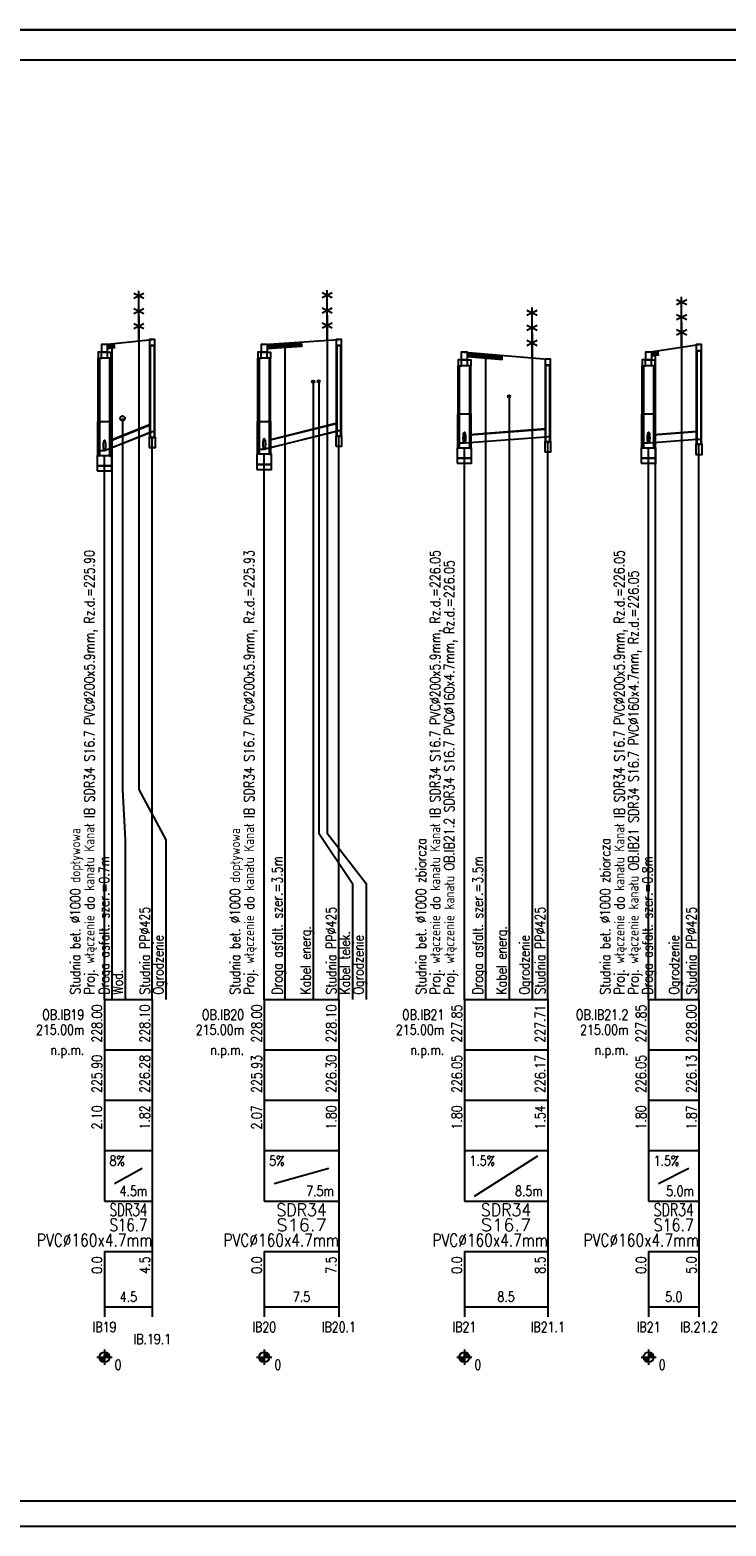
# Model space of a CAD drawing. Header units: metres. Extents: x -25 to 2175, y -3394 to -342.
# Tile 4 of 52: x 296 to 434, y -2877 to -2580. Entities that reach past the tile are written whole.
import ezdxf
from ezdxf.enums import TextEntityAlignment as Align

# ---------------------------------------------------------------- set-up
doc = ezdxf.new("R2010")
doc.units = ezdxf.units.M
doc.header["$LTSCALE"] = 0.2
doc.layers.get('0').update_dxf_attribs({"color": 8, "linetype": 'CONTINUOUS'})
for name, color, linetype in [('Linie_tabeli', 7, 'CONTINUOUS'), ('Pompownia_P8_Liczby', 7, 'CONTINUOUS'), ('Pompownia_P8_Linie_opisowe', 7, 'CONTINUOUS'), ('Pompownia_P8_Linie_tabeli', 7, 'CONTINUOUS'), ('Pompownia_P8_Odcinki', 7, 'CONTINUOUS'), ('Pompownia_P8_Opis_PZ', 7, 'CONTINUOUS'), ('Pompownia_P8_Opis_uzbr_n', 7, 'CONTINUOUS'), ('Pompownia_P8_Opis_wl', 7, 'CONTINUOUS'), ('Pompownia_P8_Teren_istn', 3, 'CONTINUOUS'), ('Pompownia_P8_Uzbr_nadz', 7, 'CONTINUOUS'), ('Pompownia_P8_Uzbr_podz', 7, 'CONTINUOUS'), ('Pompownia_P8_Wezly', 7, 'CONTINUOUS'), ('warstwa_nr_0', 8, 'CONTINUOUS')]:
    doc.layers.add(name, color=color, linetype=linetype)
doc.styles.get("Standard").update_dxf_attribs({"font": 'simplex.shx'})

msp = doc.modelspace()

# ---------------------------------------------------------------- linework, layer by layer
msp.add_line((-24.71, -2579.92), (1275.29, -2579.92))
at = {"layer": 'Linie_tabeli'}
msp.add_lwpolyline([(0.29, -2871.92), (1269.29, -2871.92), (1269.29, -2585.92), (0.29, -2585.92)], close=True, dxfattribs=at)
at = {"layer": 'Pompownia_P8_Liczby'}
for p, q in [((310.8, -2841.9), (310.8, -2844.9)), ((342.48, -2841.9), (342.48, -2844.9)), ((382.18, -2841.9), (382.18, -2844.9)), ((418.72, -2841.9), (418.72, -2844.9)), ((309.3, -2843.4), (312.3, -2843.4)), ((309.8, -2843.47), (311.8, -2843.33)), ((309.81, -2843.54), (311.79, -2843.27)), ((309.82, -2843.61), (311.78, -2843.2)), ((309.84, -2843.68), (311.76, -2843.13)), ((309.86, -2843.75), (311.74, -2843.06)), ((309.89, -2843.81), (311.71, -2843)), ((309.92, -2843.87), (311.68, -2842.94)), ((309.95, -2843.93), (311.65, -2842.87)), ((309.99, -2843.99), (311.61, -2842.82)), ((310.03, -2844.05), (311.57, -2842.76)), ((310.08, -2844.1), (311.52, -2842.71)), ((310.13, -2844.15), (311.47, -2842.66)), ((310.18, -2844.19), (311.42, -2842.62)), ((310.24, -2844.23), (311.36, -2842.58)), ((310.3, -2844.27), (311.3, -2842.54)), ((310.36, -2844.3), (311.24, -2842.51)), ((310.42, -2844.33), (311.17, -2842.48)), ((310.49, -2844.36), (311.11, -2842.45)), ((310.56, -2844.37), (311.04, -2842.43)), ((310.63, -2844.39), (310.97, -2842.42)), ((310.69, -2844.4), (310.9, -2842.41)), ((310.76, -2844.4), (310.83, -2842.41)), ((340.98, -2843.4), (343.98, -2843.4)), ((341.48, -2843.47), (343.48, -2843.33)), ((341.49, -2843.54), (343.47, -2843.27)), ((341.5, -2843.61), (343.46, -2843.2)), ((341.52, -2843.68), (343.44, -2843.13)), ((341.54, -2843.75), (343.42, -2843.06)), ((341.57, -2843.81), (343.39, -2843)), ((341.6, -2843.87), (343.36, -2842.94)), ((341.63, -2843.93), (343.33, -2842.87)), ((341.67, -2843.99), (343.29, -2842.82)), ((341.71, -2844.05), (343.25, -2842.76)), ((341.76, -2844.1), (343.2, -2842.71)), ((341.81, -2844.15), (343.15, -2842.66)), ((341.86, -2844.19), (343.1, -2842.62)), ((341.92, -2844.23), (343.04, -2842.58)), ((341.98, -2844.27), (342.98, -2842.54)), ((342.04, -2844.3), (342.92, -2842.51)), ((342.11, -2844.33), (342.86, -2842.48)), ((342.17, -2844.36), (342.79, -2842.45)), ((342.24, -2844.37), (342.72, -2842.43)), ((342.31, -2844.39), (342.65, -2842.42)), ((342.38, -2844.4), (342.59, -2842.41)), ((342.45, -2844.4), (342.52, -2842.41)), ((380.68, -2843.4), (383.68, -2843.4)), ((381.18, -2843.47), (383.17, -2843.33)), ((381.19, -2843.54), (383.17, -2843.27)), ((381.2, -2843.61), (383.16, -2843.2)), ((381.22, -2843.68), (383.14, -2843.13)), ((381.24, -2843.75), (383.12, -2843.06)), ((381.26, -2843.81), (383.09, -2843)), ((381.29, -2843.87), (383.06, -2842.94)), ((381.33, -2843.93), (383.02, -2842.87)), ((381.37, -2843.99), (382.99, -2842.82)), ((381.41, -2844.05), (382.94, -2842.76)), ((381.46, -2844.1), (382.9, -2842.71)), ((381.51, -2844.15), (382.85, -2842.66)), ((381.56, -2844.19), (382.79, -2842.62)), ((381.62, -2844.23), (382.74, -2842.58)), ((381.68, -2844.27), (382.68, -2842.54)), ((381.74, -2844.3), (382.62, -2842.51)), ((381.8, -2844.33), (382.55, -2842.48)), ((381.87, -2844.36), (382.49, -2842.45)), ((381.94, -2844.37), (382.42, -2842.43)), ((382, -2844.39), (382.35, -2842.42)), ((382.07, -2844.4), (382.28, -2842.41)), ((382.14, -2844.4), (382.21, -2842.41)), ((417.22, -2843.4), (420.22, -2843.4)), ((417.72, -2843.47), (419.72, -2843.33)), ((417.73, -2843.54), (419.71, -2843.27)), ((417.74, -2843.61), (419.7, -2843.2)), ((417.76, -2843.68), (419.68, -2843.13)), ((417.78, -2843.75), (419.66, -2843.06)), ((417.81, -2843.81), (419.63, -2843)), ((417.84, -2843.87), (419.6, -2842.94)), ((417.87, -2843.93), (419.57, -2842.87)), ((417.91, -2843.99), (419.53, -2842.82)), ((417.96, -2844.05), (419.49, -2842.76)), ((418, -2844.1), (419.44, -2842.71)), ((418.05, -2844.15), (419.39, -2842.66)), ((418.11, -2844.19), (419.34, -2842.62)), ((418.16, -2844.23), (419.28, -2842.58)), ((418.22, -2844.27), (419.22, -2842.54)), ((418.28, -2844.3), (419.16, -2842.51)), ((418.35, -2844.33), (419.1, -2842.48)), ((418.41, -2844.36), (419.03, -2842.45)), ((418.48, -2844.37), (418.96, -2842.43)), ((418.55, -2844.39), (418.89, -2842.42)), ((418.62, -2844.4), (418.83, -2842.41)), ((418.69, -2844.4), (418.76, -2842.41))]:
    msp.add_line(p, q, dxfattribs=at)
for centre in [(310.8, -2843.4), (342.48, -2843.4), (382.18, -2843.4), (418.72, -2843.4)]:
    msp.add_circle(centre, 1, dxfattribs=at)
at = {"layer": 'Pompownia_P8_Linie_opisowe'}
for p, q in [((395.6, -2640.04), (395.6, -2772.4)), ((425.28, -2637.92), (425.28, -2772.4)), ((312.22, -2642.25), (312.22, -2772.4)), ((346.58, -2642.13), (346.58, -2772.4)), ((386.34, -2644.26), (386.34, -2772.4)), ((420, -2643.71), (420, -2772.4)), ((352.18, -2649.75), (352.18, -2772.4)), ((391.04, -2652.65), (391.04, -2772.4))]:
    msp.add_line(p, q, dxfattribs=at)
for points in [[(317.62, -2636.69), (317.62, -2730.68), (322.98, -2740.68), (322.98, -2772.4)], [(354.98, -2636.56), (354.98, -2739.36), (362.68, -2749.36), (362.68, -2772.4)], [(353.28, -2649.67), (353.28, -2739.36), (359.98, -2749.36), (359.98, -2772.4)], [(314.38, -2657.03), (314.38, -2730.68), (314.92, -2740.68), (314.92, -2772.4)]]:
    msp.add_lwpolyline(points, dxfattribs=at)
at = {"layer": 'Pompownia_P8_Linie_tabeli'}
for p, q in [((310.8, -2772.4), (320.28, -2772.4)), ((310.8, -2772.4), (310.8, -2802.4)), ((310.8, -2772.4), (310.8, -2812.4)), ((320.28, -2772.4), (320.28, -2802.4)), ((320.28, -2772.4), (320.28, -2833.4)), ((342.48, -2772.4), (357.28, -2772.4)), ((342.48, -2772.4), (342.48, -2802.4)), ((342.48, -2772.4), (342.48, -2812.4)), ((357.28, -2772.4), (357.28, -2802.4)), ((357.28, -2772.4), (357.28, -2833.4)), ((382.18, -2772.4), (398.72, -2772.4)), ((382.18, -2772.4), (382.18, -2802.4)), ((382.18, -2772.4), (382.18, -2812.4)), ((398.72, -2772.4), (398.72, -2802.4)), ((398.72, -2772.4), (398.72, -2833.4)), ((418.72, -2772.4), (428.71, -2772.4)), ((418.72, -2772.4), (418.72, -2802.4)), ((418.72, -2772.4), (418.72, -2812.4)), ((428.71, -2772.4), (428.71, -2802.4)), ((428.71, -2772.4), (428.71, -2833.4)), ((310.8, -2782.4), (320.28, -2782.4)), ((342.48, -2782.4), (357.28, -2782.4)), ((382.18, -2782.4), (398.72, -2782.4)), ((418.72, -2782.4), (428.71, -2782.4)), ((310.8, -2792.4), (320.28, -2792.4)), ((342.48, -2792.4), (357.28, -2792.4)), ((382.18, -2792.4), (398.72, -2792.4)), ((418.72, -2792.4), (428.71, -2792.4)), ((310.8, -2802.4), (320.28, -2802.4)), ((310.8, -2802.4), (310.8, -2812.4)), ((320.28, -2802.4), (320.28, -2812.4)), ((342.48, -2802.4), (357.28, -2802.4)), ((342.48, -2802.4), (342.48, -2812.4)), ((357.28, -2802.4), (357.28, -2812.4)), ((382.18, -2802.4), (398.72, -2802.4)), ((382.18, -2802.4), (382.18, -2812.4)), ((384.18, -2811.4), (396.72, -2803.4)), ((398.72, -2802.4), (398.72, -2812.4)), ((418.72, -2802.4), (428.71, -2802.4)), ((418.72, -2802.4), (418.72, -2812.4)), ((428.71, -2802.4), (428.71, -2812.4)), ((312.8, -2808.9), (318.28, -2805.9)), ((344.48, -2808.9), (355.28, -2805.9)), ((420.72, -2808.9), (426.71, -2805.9)), ((310.8, -2812.4), (320.28, -2812.4)), ((320.28, -2812.4), (320.28, -2822.4)), ((342.48, -2812.4), (357.28, -2812.4)), ((357.28, -2812.4), (357.28, -2822.4)), ((382.18, -2812.4), (398.72, -2812.4)), ((398.72, -2812.4), (398.72, -2822.4)), ((418.72, -2812.4), (428.71, -2812.4)), ((428.71, -2812.4), (428.71, -2822.4)), ((310.8, -2822.4), (320.28, -2822.4)), ((310.8, -2822.4), (310.8, -2835.4)), ((310.8, -2822.4), (310.8, -2833.4)), ((320.28, -2822.4), (320.28, -2835.4)), ((342.48, -2822.4), (357.28, -2822.4)), ((342.48, -2822.4), (342.48, -2835.4)), ((342.48, -2822.4), (342.48, -2833.4)), ((357.28, -2822.4), (357.28, -2835.4)), ((382.18, -2822.4), (398.72, -2822.4)), ((382.18, -2822.4), (382.18, -2835.4)), ((382.18, -2822.4), (382.18, -2833.4)), ((398.72, -2822.4), (398.72, -2835.4)), ((418.72, -2822.4), (428.71, -2822.4)), ((418.72, -2822.4), (418.72, -2835.4)), ((418.72, -2822.4), (418.72, -2833.4)), ((428.71, -2822.4), (428.71, -2835.4)), ((310.8, -2833.4), (320.28, -2833.4)), ((342.48, -2833.4), (357.28, -2833.4)), ((382.18, -2833.4), (398.72, -2833.4)), ((418.72, -2833.4), (428.71, -2833.4))]:
    msp.add_line(p, q, dxfattribs=at)
for points in [[(320.28, -2772.4), (320.28, -2660.81)], [(357.28, -2772.4), (357.28, -2660.56)], [(382.18, -2772.4), (382.18, -2662.92)], [(398.72, -2772.4), (398.72, -2661.69)], [(418.72, -2772.4), (418.72, -2662.92)], [(428.71, -2772.4), (428.71, -2662.18)], [(310.8, -2772.4), (310.8, -2664.46)], [(342.48, -2772.4), (342.48, -2664.17)]]:
    msp.add_lwpolyline(points, dxfattribs=at)
at = {"layer": 'Pompownia_P8_Odcinki'}
for points in [[(343.48, -2661.39), (356.85, -2658.05), (356.85, -2658), (343.48, -2661.34)], [(311.8, -2661.53), (319.86, -2658.31), (319.86, -2658.26), (311.8, -2661.48)], [(311.8, -2663.04), (319.86, -2659.81), (319.86, -2659.86), (311.8, -2663.08)], [(343.48, -2662.9), (356.85, -2659.56), (356.85, -2659.6), (343.48, -2662.94)], [(383.18, -2660.32), (398.3, -2659.18), (398.3, -2659.14), (383.18, -2660.27)], [(383.18, -2661.82), (398.3, -2660.69), (398.3, -2660.74), (383.18, -2661.87)], [(419.72, -2660.32), (428.29, -2659.67), (428.29, -2659.63), (419.72, -2660.27)], [(419.72, -2661.82), (428.29, -2661.18), (428.29, -2661.23), (419.72, -2661.87)]]:
    msp.add_lwpolyline(points, close=True, dxfattribs=at)
at = {"layer": 'Pompownia_P8_Opis_wl'}
for centre, major_axis in [((342.48, -2662.15), (0, -1.1)), ((382.18, -2660.9), (0, -1.1)), ((382.18, -2660.9), (0, -1)), ((382.18, -2661.14), (0, -0.8)), ((382.18, -2661.14), (0, -0.753)), ((418.72, -2660.9), (0, -1.1)), ((418.72, -2660.9), (0, -1)), ((418.72, -2661.14), (0, -0.8)), ((418.72, -2661.14), (0, -0.753)), ((310.8, -2662.44), (0, -1.1)), ((310.8, -2662.44), (0, -1)), ((342.48, -2662.15), (0, -1))]:
    msp.add_ellipse(centre, major_axis=major_axis, ratio=0.2, dxfattribs=at)
at = {"layer": 'Pompownia_P8_Teren_istn'}
for points in [[(310.8, -2642.4), (320.28, -2641.4)], [(342.48, -2642.4), (357.28, -2641.4)], [(418.72, -2643.9), (428.71, -2642.4)], [(382.18, -2643.9), (398.72, -2645.3)]]:
    msp.add_lwpolyline(points, dxfattribs=at)
at = {"layer": 'Pompownia_P8_Uzbr_nadz'}
for p, q in [((316.62, -2633.19), (318.62, -2632.19)), ((316.62, -2632.19), (318.62, -2633.19)), ((317.62, -2641.69), (317.62, -2631.69)), ((353.98, -2633.06), (355.98, -2632.06)), ((353.98, -2632.06), (355.98, -2633.06)), ((354.98, -2641.56), (354.98, -2631.56)), ((424.28, -2634.42), (426.28, -2633.42)), ((424.28, -2633.42), (426.28, -2634.42)), ((425.28, -2642.92), (425.28, -2632.92)), ((316.62, -2636.19), (318.62, -2635.19)), ((316.62, -2635.19), (318.62, -2636.19)), ((353.98, -2636.06), (355.98, -2635.06)), ((353.98, -2635.06), (355.98, -2636.06)), ((394.6, -2636.54), (396.6, -2635.54)), ((394.6, -2635.54), (396.6, -2636.54)), ((395.6, -2645.04), (395.6, -2635.04)), ((424.28, -2637.42), (426.28, -2636.42)), ((424.28, -2636.42), (426.28, -2637.42)), ((316.62, -2639.19), (318.62, -2638.19)), ((316.62, -2638.19), (318.62, -2639.19)), ((353.98, -2639.06), (355.98, -2638.06)), ((353.98, -2638.06), (355.98, -2639.06)), ((394.6, -2639.54), (396.6, -2638.54)), ((394.6, -2638.54), (396.6, -2639.54)), ((424.28, -2640.42), (426.28, -2639.42)), ((424.28, -2639.42), (426.28, -2640.42)), ((394.6, -2642.54), (396.6, -2641.54)), ((394.6, -2641.54), (396.6, -2642.54))]:
    msp.add_line(p, q, dxfattribs=at)
for points in [[(311.52, -2642.83, 1, 1, 0), (312.92, -2642.68, 1, 1, 0)], [(343.08, -2642.86, 1, 1, 0), (350.08, -2642.39, 1, 1, 0)], [(382.84, -2644.46, 1, 1, 0), (389.84, -2645.05, 1, 1, 0)], [(419.2, -2644.33, 1, 1, 0), (420.8, -2644.09, 1, 1, 0)]]:
    msp.add_lwpolyline(points, format="xyseb", dxfattribs=at)
at = {"layer": 'Pompownia_P8_Uzbr_podz'}
for centre, radius in [((352.18, -2649.75), 0.25), ((353.28, -2649.67), 0.25), ((391.04, -2652.65), 0.25), ((314.38, -2657.03), 0.472), ((314.38, -2657.03), 0.45)]:
    msp.add_circle(centre, radius, dxfattribs=at)
at = {"layer": 'Pompownia_P8_Wezly'}
for p, q in [((311.4, -2643.9), (310.2, -2643.9)), ((311.4, -2645.1), (310.2, -2645.1)), ((343.08, -2643.9), (341.88, -2643.9)), ((343.08, -2645.1), (341.88, -2645.1)), ((382.78, -2645.4), (381.58, -2645.4)), ((419.32, -2645.4), (418.12, -2645.4)), ((382.78, -2646.6), (381.58, -2646.6)), ((419.32, -2646.6), (418.12, -2646.6)), ((311.92, -2657.7), (309.68, -2657.7)), ((343.6, -2657.7), (341.36, -2657.7)), ((383.3, -2656.2), (381.06, -2656.2)), ((419.84, -2656.2), (417.6, -2656.2))]:
    msp.add_line(p, q, dxfattribs=at)
for points in [[(310.18, -2643.9), (311.42, -2643.9), (311.42, -2642.4), (310.18, -2642.4)], [(319.75, -2642.6), (320.81, -2642.6), (320.81, -2641.4), (319.75, -2641.4)], [(319.75, -2660.81), (320.81, -2660.81), (320.81, -2642.6), (319.75, -2642.6)], [(319.86, -2660.81), (320.71, -2660.81), (320.71, -2642.6), (319.86, -2642.6)], [(341.86, -2643.9), (343.1, -2643.9), (343.1, -2642.4), (341.86, -2642.4)], [(356.75, -2642.6), (357.81, -2642.6), (357.81, -2641.4), (356.75, -2641.4)], [(356.75, -2660.56), (357.81, -2660.56), (357.81, -2642.6), (356.75, -2642.6)], [(356.85, -2660.56), (357.7, -2660.56), (357.7, -2642.6), (356.85, -2642.6)], [(428.18, -2643.6), (429.24, -2643.6), (429.24, -2642.4), (428.18, -2642.4)], [(310.2, -2643.9), (309.55, -2643.9), (309.55, -2645.1), (310.2, -2645.1)], [(309.8, -2657.7), (309.55, -2657.7), (309.55, -2645.1), (309.8, -2645.1)], [(311.4, -2643.9), (312.05, -2643.9), (312.05, -2645.1), (311.4, -2645.1)], [(311.8, -2657.7), (312.05, -2657.7), (312.05, -2645.1), (311.8, -2645.1)], [(341.88, -2643.9), (341.23, -2643.9), (341.23, -2645.1), (341.88, -2645.1)], [(341.48, -2657.7), (341.23, -2657.7), (341.23, -2645.1), (341.48, -2645.1)], [(343.08, -2643.9), (343.73, -2643.9), (343.73, -2645.1), (343.08, -2645.1)], [(343.48, -2657.7), (343.73, -2657.7), (343.73, -2645.1), (343.48, -2645.1)], [(381.58, -2645.4), (380.93, -2645.4), (380.93, -2646.6), (381.58, -2646.6)], [(381.55, -2645.4), (382.8, -2645.4), (382.8, -2643.9), (381.55, -2643.9)], [(382.78, -2645.4), (383.43, -2645.4), (383.43, -2646.6), (382.78, -2646.6)], [(398.19, -2646.5), (399.25, -2646.5), (399.25, -2645.3), (398.19, -2645.3)], [(418.12, -2645.4), (417.47, -2645.4), (417.47, -2646.6), (418.12, -2646.6)], [(418.1, -2645.4), (419.35, -2645.4), (419.35, -2643.9), (418.1, -2643.9)], [(419.32, -2645.4), (419.97, -2645.4), (419.97, -2646.6), (419.32, -2646.6)], [(428.18, -2662.18), (429.24, -2662.18), (429.24, -2643.6), (428.18, -2643.6)], [(428.29, -2662.18), (429.14, -2662.18), (429.14, -2643.6), (428.29, -2643.6)], [(381.18, -2656.2), (380.93, -2656.2), (380.93, -2646.6), (381.18, -2646.6)], [(383.18, -2656.2), (383.43, -2656.2), (383.43, -2646.6), (383.18, -2646.6)], [(398.19, -2661.69), (399.25, -2661.69), (399.25, -2646.5), (398.19, -2646.5)], [(398.3, -2661.69), (399.15, -2661.69), (399.15, -2646.5), (398.3, -2646.5)], [(417.72, -2656.2), (417.47, -2656.2), (417.47, -2646.6), (417.72, -2646.6)], [(419.72, -2656.2), (419.97, -2656.2), (419.97, -2646.6), (419.72, -2646.6)], [(309.8, -2664.46), (309.48, -2664.46), (309.48, -2657.7), (309.8, -2657.7)], [(311.8, -2664.46), (312.12, -2664.46), (312.12, -2657.7), (311.8, -2657.7)], [(341.48, -2664.17), (341.16, -2664.17), (341.16, -2657.7), (341.48, -2657.7)], [(343.48, -2664.17), (343.8, -2664.17), (343.8, -2657.7), (343.48, -2657.7)], [(381.18, -2662.92), (380.86, -2662.92), (380.86, -2656.2), (381.18, -2656.2)], [(383.18, -2662.92), (383.5, -2662.92), (383.5, -2656.2), (383.18, -2656.2)], [(417.72, -2662.92), (417.4, -2662.92), (417.4, -2656.2), (417.72, -2656.2)], [(419.72, -2662.92), (420.04, -2662.92), (420.04, -2656.2), (419.72, -2656.2)], [(319.67, -2662.81), (320.89, -2662.81), (320.89, -2660.81), (319.67, -2660.81)], [(320.28, -2660.81), (319.86, -2660.81), (319.86, -2659.81), (320.28, -2659.64), (320.71, -2659.64), (320.71, -2660.81)], [(356.66, -2662.56), (357.89, -2662.56), (357.89, -2660.56), (356.66, -2660.56)], [(357.28, -2660.56), (356.85, -2660.56), (356.85, -2659.56), (357.28, -2659.45), (357.7, -2659.45), (357.7, -2660.56)], [(398.72, -2661.69), (398.3, -2661.69), (398.3, -2660.69), (398.72, -2660.66), (399.15, -2660.66), (399.15, -2661.69)], [(310.8, -2664.46), (309.8, -2664.46), (309.8, -2663.44), (310.8, -2663.44), (311.8, -2663.04), (311.8, -2664.46)], [(342.48, -2664.17), (341.48, -2664.17), (341.48, -2663.15), (342.48, -2663.15), (343.48, -2662.9), (343.48, -2664.17)], [(380.74, -2664.92), (383.62, -2664.92), (383.62, -2662.92), (380.74, -2662.92)], [(382.18, -2662.92), (381.18, -2662.92), (381.18, -2661.9), (382.18, -2661.9), (383.18, -2661.82), (383.18, -2662.92)], [(398.11, -2663.69), (399.33, -2663.69), (399.33, -2661.69), (398.11, -2661.69)], [(417.28, -2664.92), (420.16, -2664.92), (420.16, -2662.92), (417.28, -2662.92)], [(418.72, -2662.92), (417.72, -2662.92), (417.72, -2661.9), (418.72, -2661.9), (419.72, -2661.82), (419.72, -2662.92)], [(428.1, -2664.18), (429.32, -2664.18), (429.32, -2662.18), (428.1, -2662.18)], [(428.71, -2662.18), (428.29, -2662.18), (428.29, -2661.18), (428.71, -2661.15), (429.14, -2661.15), (429.14, -2662.18)], [(309.36, -2666.46), (312.24, -2666.46), (312.24, -2664.46), (309.36, -2664.46)], [(309.36, -2667.46), (312.24, -2667.46), (312.24, -2666.46), (309.36, -2666.46)], [(341.04, -2666.17), (343.92, -2666.17), (343.92, -2664.17), (341.04, -2664.17)], [(341.04, -2667.17), (343.92, -2667.17), (343.92, -2666.17), (341.04, -2666.17)], [(380.74, -2665.92), (383.62, -2665.92), (383.62, -2664.92), (380.74, -2664.92)], [(417.28, -2665.92), (420.16, -2665.92), (420.16, -2664.92), (417.28, -2664.92)]]:
    msp.add_lwpolyline(points, close=True, dxfattribs=at)
at = {"layer": 'warstwa_nr_0'}
msp.add_lwpolyline([(-24.71, -2876.92), (1275.29, -2876.92), (1275.29, -2579.92), (-24.71, -2579.92)], close=True, dxfattribs=at)

# ---------------------------------------------------------------- texts
at = {"layer": 'Pompownia_P8_Liczby', "width": 0.8}
for s, p in [('228.00', (310.3, -2773.4)), ('228.10', (319.78, -2773.4)), ('228.00', (341.98, -2773.4)), ('228.10', (356.78, -2773.4)), ('227.85', (381.68, -2773.4)), ('227.71', (398.22, -2773.4)), ('227.85', (418.22, -2773.4)), ('228.00', (428.21, -2773.4)), ('225.90', (310.3, -2783.4)), ('226.28', (319.78, -2783.4)), ('225.93', (341.98, -2783.4)), ('226.30', (356.78, -2783.4)), ('226.05', (381.68, -2783.4)), ('226.17', (398.22, -2783.4)), ('226.05', (418.22, -2783.4)), ('226.13', (428.21, -2783.4)), ('2.10', (310.3, -2793.4)), ('1.82', (319.78, -2793.4)), ('2.07', (341.98, -2793.4)), ('1.80', (356.78, -2793.4)), ('1.80', (381.68, -2793.4)), ('1.54', (398.22, -2793.4)), ('1.80', (418.22, -2793.4)), ('1.87', (428.21, -2793.4)), ('0.0', (310.3, -2823.4)), ('4.5', (319.78, -2823.4)), ('0.0', (341.98, -2823.4)), ('7.5', (356.78, -2823.4)), ('0.0', (381.68, -2823.4)), ('8.5', (398.22, -2823.4)), ('0.0', (418.22, -2823.4)), ('5.0', (428.21, -2823.4))]:
    msp.add_text(s, height=2, rotation=90, dxfattribs=at).set_placement(p, align=Align.RIGHT)
for s, p in [('8%', (311.8, -2805.4)), ('5%', (343.48, -2805.4)), ('1.5%', (383.18, -2805.4)), ('1.5%', (419.72, -2805.4)), ('0', (312.8, -2845.9)), ('0', (344.48, -2845.9)), ('0', (384.18, -2845.9)), ('0', (420.72, -2845.9))]:
    msp.add_text(s, height=2, dxfattribs=at).set_placement(p)
for s, height, p in [('4.5m', 2, (319.28, -2811.4)), ('7.5m', 2, (356.28, -2811.4)), ('8.5m', 2, (397.72, -2811.4)), ('5.0m', 2, (427.71, -2811.4)), ('PVC%%c160x4.7mm', 2.5, (320.28, -2821.4)), ('PVC%%c160x4.7mm', 2.5, (357.28, -2821.4)), ('PVC%%c160x4.7mm', 2.5, (398.72, -2821.4)), ('PVC%%c160x4.7mm', 2.5, (428.71, -2821.4))]:
    msp.add_text(s, height=height, dxfattribs=at).set_placement(p, align=Align.RIGHT)
at = {"layer": 'Pompownia_P8_Liczby'}
for s, width, p, p2 in [('SDR34', 0.647865, (311.8, -2815.4), (319.28, -2815.4)), ('SDR34', 0.865979, (344.88, -2815.4), (354.88, -2815.4)), ('SDR34', 0.865979, (385.45, -2815.4), (395.45, -2815.4)), ('SDR34', 0.691822, (419.72, -2815.4), (427.71, -2815.4)), ('S16.7', 0.785537, (311.8, -2818.4), (319.28, -2818.4)), ('S16.7', 1.05, (344.88, -2818.4), (354.88, -2818.4)), ('S16.7', 1.05, (385.45, -2818.4), (395.45, -2818.4)), ('S16.7', 0.838835, (419.72, -2818.4), (427.71, -2818.4))]:
    msp.add_text(s, height=2.5, dxfattribs=dict(at, width=width)).set_placement(p, p2, align=Align.FIT)
at = {"layer": 'Pompownia_P8_Liczby', "width": 0.8}
for s, p in [('4.5', (315.54, -2832.4)), ('7.5', (349.88, -2832.4)), ('8.5', (390.45, -2832.4)), ('5.0', (423.72, -2832.4)), ('IB19', (310.8, -2838.4)), ('IB.19.1', (320.28, -2840.8)), ('IB20', (342.48, -2838.4)), ('IB20.1', (357.28, -2838.4)), ('IB21', (382.18, -2838.4)), ('IB21.1', (398.72, -2838.4)), ('IB21', (418.72, -2838.4)), ('IB.21.2', (428.71, -2838.4))]:
    msp.add_text(s, height=2, dxfattribs=at).set_placement(p, align=Align.CENTER)
at = {"layer": 'Pompownia_P8_Linie_tabeli', "width": 0.8}
for s, p in [('OB.IB19', (306.8, -2776.4)), ('OB.IB20', (338.48, -2776.4)), ('OB.IB21', (378.18, -2776.4)), ('OB.IB21.2', (414.72, -2776.4)), ('215.00m', (306.8, -2779.4)), ('215.00m', (338.48, -2779.4)), ('215.00m', (378.18, -2779.4)), ('215.00m', (414.72, -2779.4)), ('n.p.m.', (306.8, -2783.4)), ('n.p.m.', (338.48, -2783.4)), ('n.p.m.', (378.18, -2783.4)), ('n.p.m.', (414.72, -2783.4))]:
    msp.add_text(s, height=2, dxfattribs=at).set_placement(p, align=Align.RIGHT)
at = {"layer": 'Pompownia_P8_Opis_PZ', "width": 0.8}
for s, p in [('Studnia bet. %%c1000 dopływowa', (306, -2771.4)), ('Studnia bet. %%c1000 dopływowa', (337.68, -2771.4)), ('Studnia bet. %%c1000 zbiorcza', (374.58, -2771.4)), ('Studnia bet. %%c1000 zbiorcza', (411.12, -2771.4)), ('Studnia PP%%c425', (319.78, -2771.4)), ('Studnia PP%%c425', (356.78, -2771.4)), ('Studnia PP%%c425', (398.22, -2771.4)), ('Studnia PP%%c425', (428.21, -2771.4))]:
    msp.add_text(s, height=2, rotation=90, dxfattribs=at).set_placement(p)
at = {"layer": 'Pompownia_P8_Opis_uzbr_n', "width": 0.8}
for s, p in [('Droga asfalt. szer.=0.7m', (311.72, -2771.4)), ('Droga asfalt. szer.=3.5m', (346.08, -2771.4)), ('Droga asfalt. szer.=3.5m', (385.84, -2771.4)), ('Droga asfalt. szer.=0.8m', (419.5, -2771.4)), ('Kabel energ.', (351.68, -2771.4)), ('Kabel energ.', (390.54, -2771.4)), ('Ogrodzenie', (322.48, -2771.4)), ('Kabel telek.', (359.48, -2771.4)), ('Ogrodzenie', (362.18, -2771.4)), ('Ogrodzenie', (395.1, -2771.4)), ('Ogrodzenie', (424.78, -2771.4)), ('Wod.', (314.42, -2771.4))]:
    msp.add_text(s, height=2, rotation=90, dxfattribs=at).set_placement(p)
at = {"layer": 'Pompownia_P8_Opis_wl', "width": 0.8}
for s, p in [('Proj. włączenie do kanału Kanał IB SDR34 S16.7 PVC%%c200x5.9mm, Rz.d.=225.90', (308.8, -2771.4)), ('Proj. włączenie do kanału Kanał IB SDR34 S16.7 PVC%%c200x5.9mm, Rz.d.=225.93', (340.48, -2771.4)), ('Proj. włączenie do kanału Kanał IB SDR34 S16.7 PVC%%c200x5.9mm, Rz.d.=226.05', (377.38, -2771.4)), ('Proj. włączenie do kanału Kanał IB SDR34 S16.7 PVC%%c200x5.9mm, Rz.d.=226.05', (413.92, -2771.4)), ('Proj. włączenie kanału OB.IB21.2 SDR34 S16.7 PVC%%c160x4.7mm, Rz.d.=226.05', (380.18, -2771.4)), ('Proj. włączenie kanału OB.IB21 SDR34 S16.7 PVC%%c160x4.7mm, Rz.d.=226.05', (416.72, -2771.4))]:
    msp.add_text(s, height=2, rotation=90, dxfattribs=at).set_placement(p)

doc.saveas('drawing.dxf')
